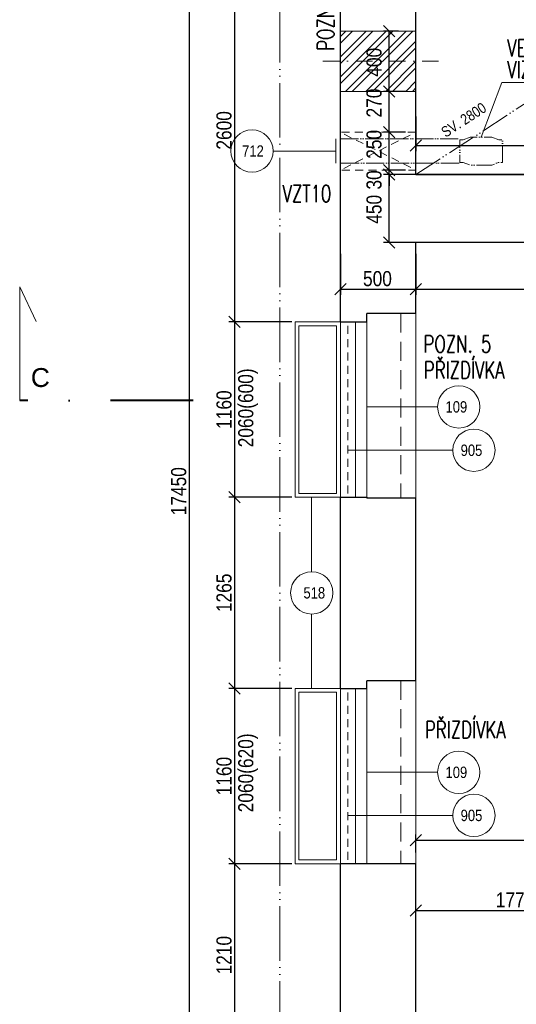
# Model space of a CAD drawing. Header units: millimetres. Extents: x -300958 to -108039, y 30118 to 292543.
# Tile 128 of 256: x -235255 to -231968, y 142700 to 149215. Entities that reach past the tile are written whole.
import ezdxf
from ezdxf.enums import TextEntityAlignment as Align

# ---------------------------------------------------------------- set-up
doc = ezdxf.new("R2010")
doc.units = ezdxf.units.MM
doc.header["$MEASUREMENT"] = 0
for name, pattern in [('ACAD_ISO05W100', [33, 24, -3, 0, -3, 0, -3]), ('DGN Style 2', [879.857395, 527.914437, -351.942958]), ('DGN Style 4', [1094.119168, 546.717885, -273.358943, 0.683397, -273.358943]), ('HIDDEN', [0.375, 0.25, -0.125])]:
    doc.linetypes.add(name, pattern=pattern)
doc.layers.get('0').update_dxf_attribs({"lineweight": 13})
doc.layers.get('Defpoints').update_dxf_attribs({"color": 3, "lineweight": 13})
for name, color, linetype, lineweight in [('dims', 7, 'Continuous', 9), ('legenda', 7, 'Continuous', 13), ('Materiály', 1, 'Continuous', 13), ('navrh', 1, 'Continuous', 9), ('popis', 7, 'Continuous', 9), ('PSV', 7, 'Continuous', 13), ('rez', 7, 'Continuous', 13), ('rost', 6, 'Continuous', 0), ('tenka', 7, 'Continuous', 13), ('walls', 7, 'Continuous', 13), ('zařizovací předměty', 7, 'Continuous', 9), ('ŠRAFA', 7, 'Continuous', 13)]:
    doc.layers.add(name, color=color, linetype=linetype, lineweight=lineweight)
doc.styles.add('GENERATED_STYLE_8', font='arial.ttf')
doc.styles.add('STYLE-0', font='ARIALN.TTF')
doc.styles.add('Style-Arial', font='arial.ttf')
doc.dimstyles.new('arch', dxfattribs={"dimscale": 50, "dimtxt": 2.5, "dimasz": 2.5, "dimexe": 1.25, "dimexo": 0.9, "dimtad": 1, "dimdec": 0, "dimtxsty": 'STYLE-0', "dimblk": 'ARCHTICK', "dimcen": 2.5, "dimadec": 0, "dimazin": 0, "dimtfac": 1, "dimtdec": 0, "dimtmove": 2, "dimatfit": 3, "dimldrblk": 'ARCHTICK', "dimfxl": 0, "dimarcsym": 0})

# ---------------------------------------------------------------- blocks, each defined once
blk = doc.blocks.new('_ArchTick')
at = {"color": 0, "linetype": 'ByBlock', "flags": 128}
blk.add_lwpolyline([(-0.5, -0.5), (0.5, 0.5)], dxfattribs=at)
blk = doc.blocks.new('*D180')
at = {"layer": 'Defpoints', "color": 0, "linetype": 'Continuous'}
for p in [(-226372.6, 143785.9), (-232632.6, 143630), (-226372.6, 143545.8)]:
    blk.add_point(p, dxfattribs=at)
at = {"layer": 'dims', "color": 0, "linetype": 'Continuous', "lineweight": -2}
for p, q in [((-232632.6, 143705), (-232632.6, 143823.4)), ((-226372.6, 143620.8), (-226372.6, 143823.4)), ((-232632.6, 143785.9), (-226372.6, 143785.9))]:
    blk.add_line(p, q, dxfattribs=at)
at = {"layer": 'dims', "color": 0, "linetype": 'Continuous', "lineweight": -2, "xscale": 75, "yscale": 75, "zscale": 75, "rotation": 180}
blk.add_blockref('_ArchTick', (-232632.6, 143785.9), dxfattribs=at)
at = {"layer": 'dims', "color": 0, "linetype": 'Continuous', "lineweight": -2, "xscale": 75, "yscale": 75, "zscale": 75}
blk.add_blockref('_ArchTick', (-226372.6, 143785.9), dxfattribs=at)
at = {"layer": 'dims', "color": 0, "linetype": 'Continuous', "insert": (-229502.6, 143855.7), "char_height": 100, "attachment_point": 5, "style": 'STYLE-0'}
blk.add_mtext('6260', dxfattribs=at)
blk = doc.blocks.new('*D191')
at = {"layer": 'Defpoints', "color": 0, "linetype": 'Continuous'}
for p in [(-232810.4, 148190), (-231586.7, 148190), (-231586.7, 147740)]:
    blk.add_point(p, dxfattribs=at)
at = {"layer": 'dims', "color": 0, "linetype": 'Continuous', "lineweight": -2}
for p, q in [((-231661.7, 148190), (-232847.9, 148190)), ((-232810.4, 147740), (-232810.4, 148190)), ((-231661.7, 147740), (-232847.9, 147740))]:
    blk.add_line(p, q, dxfattribs=at)
at = {"layer": 'dims', "color": 0, "linetype": 'Continuous', "lineweight": -2, "xscale": 75, "yscale": 75, "zscale": 75}
for p, rotation in [((-232810.4, 148190), 90), ((-232810.4, 147740), 270)]:
    blk.add_blockref('_ArchTick', p, dxfattribs=dict(at, rotation=rotation))
at = {"layer": 'dims', "color": 0, "linetype": 'Continuous', "insert": (-232909.3, 147960.2), "char_height": 100, "attachment_point": 5, "rotation": 90, "style": 'STYLE-0'}
blk.add_mtext('450', dxfattribs=at)
blk = doc.blocks.new('*D219')
at = {"layer": 'Defpoints', "color": 0, "linetype": 'Continuous'}
for p in [(-233378.7, 149750), (-233832.6, 147215), (-233378.7, 147215)]:
    blk.add_point(p, dxfattribs=at)
at = {"layer": 'dims', "color": 0, "linetype": 'Continuous', "lineweight": -2}
for p, q in [((-233453.7, 149750), (-233870.1, 149750)), ((-233832.6, 149750), (-233832.6, 147215)), ((-233453.7, 147215), (-233870.1, 147215))]:
    blk.add_line(p, q, dxfattribs=at)
at = {"layer": 'dims', "color": 0, "linetype": 'Continuous', "lineweight": -2, "xscale": 75, "yscale": 75, "zscale": 75}
for p, rotation in [((-233832.6, 149750), 90), ((-233832.6, 147215), 270)]:
    blk.add_blockref('_ArchTick', p, dxfattribs=dict(at, rotation=rotation))
at = {"layer": 'dims', "color": 0, "linetype": 'Continuous', "insert": (-233902.4, 148482.5), "char_height": 100, "attachment_point": 5, "rotation": 90, "style": 'STYLE-0'}
blk.add_mtext('2600', dxfattribs=at)
blk = doc.blocks.new('*D220')
at = {"layer": 'Defpoints', "color": 0, "linetype": 'Continuous'}
for p in [(-233378.7, 147215), (-233832.6, 146055), (-233378.7, 146055)]:
    blk.add_point(p, dxfattribs=at)
at = {"layer": 'dims', "color": 0, "linetype": 'Continuous', "lineweight": -2}
for p, q in [((-233453.7, 147215), (-233870.1, 147215)), ((-233832.6, 147215), (-233832.6, 146055)), ((-233453.7, 146055), (-233870.1, 146055))]:
    blk.add_line(p, q, dxfattribs=at)
at = {"layer": 'dims', "color": 0, "linetype": 'Continuous', "lineweight": -2, "xscale": 75, "yscale": 75, "zscale": 75}
for p, rotation in [((-233832.6, 147215), 90), ((-233832.6, 146055), 270)]:
    blk.add_blockref('_ArchTick', p, dxfattribs=dict(at, rotation=rotation))
at = {"layer": 'dims', "color": 0, "linetype": 'Continuous', "insert": (-233902.4, 146635), "char_height": 100, "attachment_point": 5, "rotation": 90, "style": 'STYLE-0'}
blk.add_mtext('1160', dxfattribs=at)
blk = doc.blocks.new('*D221')
at = {"layer": 'Defpoints', "color": 0, "linetype": 'Continuous'}
for p in [(-233378.7, 146055), (-233832.6, 144790), (-233378.7, 144790)]:
    blk.add_point(p, dxfattribs=at)
at = {"layer": 'dims', "color": 0, "linetype": 'Continuous', "lineweight": -2}
for p, q in [((-233453.7, 146055), (-233870.1, 146055)), ((-233832.6, 146055), (-233832.6, 144790)), ((-233453.7, 144790), (-233870.1, 144790))]:
    blk.add_line(p, q, dxfattribs=at)
at = {"layer": 'dims', "color": 0, "linetype": 'Continuous', "lineweight": -2, "xscale": 75, "yscale": 75, "zscale": 75}
for p, rotation in [((-233832.6, 146055), 90), ((-233832.6, 144790), 270)]:
    blk.add_blockref('_ArchTick', p, dxfattribs=dict(at, rotation=rotation))
at = {"layer": 'dims', "color": 0, "linetype": 'Continuous', "insert": (-233902.4, 145422.5), "char_height": 100, "attachment_point": 5, "rotation": 90, "style": 'STYLE-0'}
blk.add_mtext('1265', dxfattribs=at)
blk = doc.blocks.new('*D222')
at = {"layer": 'Defpoints', "color": 0, "linetype": 'Continuous'}
for p in [(-233378.7, 144790), (-233832.6, 143630), (-233378.7, 143630)]:
    blk.add_point(p, dxfattribs=at)
at = {"layer": 'dims', "color": 0, "linetype": 'Continuous', "lineweight": -2}
for p, q in [((-233453.7, 144790), (-233870.1, 144790)), ((-233832.6, 144790), (-233832.6, 143630)), ((-233453.7, 143630), (-233870.1, 143630))]:
    blk.add_line(p, q, dxfattribs=at)
at = {"layer": 'dims', "color": 0, "linetype": 'Continuous', "lineweight": -2, "xscale": 75, "yscale": 75, "zscale": 75}
for p, rotation in [((-233832.6, 144790), 90), ((-233832.6, 143630), 270)]:
    blk.add_blockref('_ArchTick', p, dxfattribs=dict(at, rotation=rotation))
at = {"layer": 'dims', "color": 0, "linetype": 'Continuous', "insert": (-233902.4, 144210), "char_height": 100, "attachment_point": 5, "rotation": 90, "style": 'STYLE-0'}
blk.add_mtext('1160', dxfattribs=at)
blk = doc.blocks.new('*D223')
at = {"layer": 'Defpoints', "color": 0, "linetype": 'Continuous'}
for p in [(-233378.7, 143630), (-233832.6, 142420), (-233378.7, 142420)]:
    blk.add_point(p, dxfattribs=at)
at = {"layer": 'dims', "color": 0, "linetype": 'Continuous', "lineweight": -2}
for p, q in [((-233453.7, 143630), (-233870.1, 143630)), ((-233832.6, 143630), (-233832.6, 142420)), ((-233453.7, 142420), (-233870.1, 142420))]:
    blk.add_line(p, q, dxfattribs=at)
at = {"layer": 'dims', "color": 0, "linetype": 'Continuous', "lineweight": -2, "xscale": 75, "yscale": 75, "zscale": 75}
for p, rotation in [((-233832.6, 143630), 90), ((-233832.6, 142420), 270)]:
    blk.add_blockref('_ArchTick', p, dxfattribs=dict(at, rotation=rotation))
at = {"layer": 'dims', "color": 0, "linetype": 'Continuous', "insert": (-233902.4, 143025), "char_height": 100, "attachment_point": 5, "rotation": 90, "style": 'STYLE-0'}
blk.add_mtext('1210', dxfattribs=at)
blk = doc.blocks.new('*D228')
at = {"layer": 'Defpoints', "color": 0, "linetype": 'Continuous'}
for p in [(-233378.7, 154820), (-234132.6, 137370), (-233378.7, 137370)]:
    blk.add_point(p, dxfattribs=at)
at = {"layer": 'dims', "color": 0, "linetype": 'Continuous', "lineweight": -2}
for p, q in [((-233453.7, 154820), (-234170.1, 154820)), ((-234132.6, 154820), (-234132.6, 137370)), ((-233453.7, 137370), (-234170.1, 137370))]:
    blk.add_line(p, q, dxfattribs=at)
at = {"layer": 'dims', "color": 0, "linetype": 'Continuous', "lineweight": -2, "xscale": 75, "yscale": 75, "zscale": 75}
for p, rotation in [((-234132.6, 154820), 90), ((-234132.6, 137370), 270)]:
    blk.add_blockref('_ArchTick', p, dxfattribs=dict(at, rotation=rotation))
at = {"layer": 'dims', "color": 0, "linetype": 'Continuous', "insert": (-234202.4, 146095), "char_height": 100, "attachment_point": 5, "rotation": 90, "style": 'STYLE-0'}
blk.add_mtext('17450', dxfattribs=at)
blk = doc.blocks.new('*D117')
at = {"layer": 'Defpoints', "color": 0, "linetype": 'Continuous'}
for p in [(-232810.4, 148220.3), (-232671.8, 148220.3), (-232626.8, 148190)]:
    blk.add_point(p, dxfattribs=at)
at = {"layer": 'dims', "color": 0, "linetype": 'Continuous', "lineweight": -2}
for p, q in [((-232810.4, 148220.3), (-232810.4, 148295.3)), ((-232746.8, 148220.3), (-232847.9, 148220.3)), ((-232810.4, 148190), (-232810.4, 148220.3)), ((-232701.8, 148190), (-232847.9, 148190)), ((-232810.4, 148190), (-232810.4, 148115))]:
    blk.add_line(p, q, dxfattribs=at)
at = {"layer": 'dims', "color": 0, "linetype": 'Continuous', "lineweight": -2, "xscale": 75, "yscale": 75, "zscale": 75}
for p, rotation in [((-232810.4, 148220.3), 270), ((-232810.4, 148190), 90)]:
    blk.add_blockref('_ArchTick', p, dxfattribs=dict(at, rotation=rotation))
at = {"layer": 'dims', "color": 0, "linetype": 'Continuous', "insert": (-232909.3, 148154.8), "char_height": 100, "attachment_point": 5, "rotation": 90, "style": 'STYLE-0'}
blk.add_mtext('30', dxfattribs=at)
blk = doc.blocks.new('*D78')
at = {"layer": 'Defpoints', "color": 0, "linetype": 'Continuous'}
for p in [(-230862.6, 143320.7), (-230862.6, 142754.9), (-232632.6, 142640)]:
    blk.add_point(p, dxfattribs=at)
at = {"layer": 'dims', "color": 0, "linetype": 'Continuous', "lineweight": -2}
for p, q in [((-232632.6, 142715), (-232632.6, 143358.2)), ((-230862.6, 142829.9), (-230862.6, 143358.2)), ((-232632.6, 143320.7), (-230862.6, 143320.7))]:
    blk.add_line(p, q, dxfattribs=at)
at = {"layer": 'dims', "color": 0, "linetype": 'Continuous', "lineweight": -2, "xscale": 75, "yscale": 75, "zscale": 75, "rotation": 180}
blk.add_blockref('_ArchTick', (-232632.6, 143320.7), dxfattribs=at)
at = {"layer": 'dims', "color": 0, "linetype": 'Continuous', "lineweight": -2, "xscale": 75, "yscale": 75, "zscale": 75}
blk.add_blockref('_ArchTick', (-230862.6, 143320.7), dxfattribs=at)
at = {"layer": 'dims', "color": 0, "linetype": 'Continuous', "insert": (-231976.2, 143390.6), "char_height": 100, "attachment_point": 5, "style": 'STYLE-0'}
blk.add_mtext('1770', dxfattribs=at)
blk = doc.blocks.new('*D515')
at = {"layer": 'Defpoints', "color": 0, "linetype": 'Continuous'}
for p in [(-232632.6, 148649), (-229642.6, 148382), (-229642.6, 148382)]:
    blk.add_point(p, dxfattribs=at)
at = {"layer": 'dims', "color": 0, "linetype": 'Continuous', "lineweight": -2}
for p, q in [((-232632.6, 148574), (-232632.6, 148344.5)), ((-229642.6, 148457), (-229642.6, 148419.5)), ((-232632.6, 148382), (-229642.6, 148382))]:
    blk.add_line(p, q, dxfattribs=at)
at = {"layer": 'dims', "color": 0, "linetype": 'Continuous', "lineweight": -2, "xscale": 75, "yscale": 75, "zscale": 75, "rotation": 180}
blk.add_blockref('_ArchTick', (-232632.6, 148382), dxfattribs=at)
at = {"layer": 'dims', "color": 0, "linetype": 'Continuous', "lineweight": -2, "xscale": 75, "yscale": 75, "zscale": 75}
blk.add_blockref('_ArchTick', (-229642.6, 148382), dxfattribs=at)
at = {"layer": 'dims', "color": 0, "linetype": 'Continuous', "insert": (-231441.9, 148487.3), "char_height": 100, "attachment_point": 5, "style": 'STYLE-0'}
blk.add_mtext('2990', dxfattribs=at)
blk = doc.blocks.new('*U48')
at = {"layer": 'rez', "linetype": 'DGN Style 4', "lineweight": 40}
blk.add_line((-376.1, 573.9), (-376.1, -573.9), dxfattribs=at)
at = {"layer": 'rez', "linetype": 'Continuous', "lineweight": 0, "flags": 128}
blk.add_lwpolyline([(-376.1, -573.9), (376.1, -573.9), (146.2, -463.7)], dxfattribs=at)
blk = doc.blocks.new('*D857')
at = {"layer": 'Defpoints', "color": 0, "linetype": 'Continuous'}
for p in [(-232632.6, 147740), (-230702.6, 147740), (-230702.6, 147431.2)]:
    blk.add_point(p, dxfattribs=at)
at = {"layer": 'dims', "color": 0, "linetype": 'Continuous', "lineweight": -2}
for p, q in [((-232632.6, 147665), (-232632.6, 147393.7)), ((-230702.6, 147665), (-230702.6, 147393.7)), ((-232632.6, 147431.2), (-230702.6, 147431.2))]:
    blk.add_line(p, q, dxfattribs=at)
at = {"layer": 'dims', "color": 0, "linetype": 'Continuous', "lineweight": -2, "xscale": 75, "yscale": 75, "zscale": 75, "rotation": 180}
blk.add_blockref('_ArchTick', (-232632.6, 147431.2), dxfattribs=at)
at = {"layer": 'dims', "color": 0, "linetype": 'Continuous', "lineweight": -2, "xscale": 75, "yscale": 75, "zscale": 75}
blk.add_blockref('_ArchTick', (-230702.6, 147431.2), dxfattribs=at)
at = {"layer": 'dims', "color": 0, "linetype": 'Continuous', "insert": (-231477.3, 147501), "char_height": 100, "attachment_point": 5, "style": 'STYLE-0'}
blk.add_mtext('1930', dxfattribs=at)
blk = doc.blocks.new('*D1685')
at = {"layer": 'Defpoints', "color": 0, "linetype": 'Continuous'}
for p in [(-232810.4, 148470.3), (-232671.8, 148470.3), (-232626.8, 148220.3)]:
    blk.add_point(p, dxfattribs=at)
at = {"layer": 'dims', "color": 0, "linetype": 'Continuous', "lineweight": -2}
for p, q in [((-232746.8, 148470.3), (-232847.9, 148470.3)), ((-232810.4, 148220.3), (-232810.4, 148470.3)), ((-232701.8, 148220.3), (-232847.9, 148220.3))]:
    blk.add_line(p, q, dxfattribs=at)
at = {"layer": 'dims', "color": 0, "linetype": 'Continuous', "lineweight": -2, "xscale": 75, "yscale": 75, "zscale": 75}
for p, rotation in [((-232810.4, 148470.3), 90), ((-232810.4, 148220.3), 270)]:
    blk.add_blockref('_ArchTick', p, dxfattribs=dict(at, rotation=rotation))
at = {"layer": 'dims', "color": 0, "linetype": 'Continuous', "insert": (-232909.3, 148390.2), "char_height": 100, "attachment_point": 5, "rotation": 90, "style": 'STYLE-0'}
blk.add_mtext('250', dxfattribs=at)
blk = doc.blocks.new('*D1686')
at = {"layer": 'Defpoints', "color": 0, "linetype": 'Continuous'}
for p in [(-232810.4, 148740), (-232671.8, 148740), (-232626.8, 148470.3)]:
    blk.add_point(p, dxfattribs=at)
at = {"layer": 'dims', "color": 0, "linetype": 'Continuous', "lineweight": -2}
for p, q in [((-232746.8, 148740), (-232847.9, 148740)), ((-232810.4, 148470.3), (-232810.4, 148740)), ((-232701.8, 148470.3), (-232847.9, 148470.3))]:
    blk.add_line(p, q, dxfattribs=at)
at = {"layer": 'dims', "color": 0, "linetype": 'Continuous', "lineweight": -2, "xscale": 75, "yscale": 75, "zscale": 75}
for p, rotation in [((-232810.4, 148740), 90), ((-232810.4, 148470.3), 270)]:
    blk.add_blockref('_ArchTick', p, dxfattribs=dict(at, rotation=rotation))
at = {"layer": 'dims', "color": 0, "linetype": 'Continuous', "insert": (-232909.3, 148663.7), "char_height": 100, "attachment_point": 5, "rotation": 90, "style": 'STYLE-0'}
blk.add_mtext('270', dxfattribs=at)
blk = doc.blocks.new('*D1687')
at = {"layer": 'Defpoints', "color": 0, "linetype": 'Continuous'}
for p in [(-232810.4, 149140), (-232671.8, 149140), (-232626.8, 148740)]:
    blk.add_point(p, dxfattribs=at)
at = {"layer": 'dims', "color": 0, "linetype": 'Continuous', "lineweight": -2}
for p, q in [((-232746.8, 149140), (-232847.9, 149140)), ((-232810.4, 148740), (-232810.4, 149140)), ((-232701.8, 148740), (-232847.9, 148740))]:
    blk.add_line(p, q, dxfattribs=at)
at = {"layer": 'dims', "color": 0, "linetype": 'Continuous', "lineweight": -2, "xscale": 75, "yscale": 75, "zscale": 75}
for p, rotation in [((-232810.4, 149140), 90), ((-232810.4, 148740), 270)]:
    blk.add_blockref('_ArchTick', p, dxfattribs=dict(at, rotation=rotation))
at = {"layer": 'dims', "color": 0, "linetype": 'Continuous', "insert": (-232909.3, 148933.4), "char_height": 100, "attachment_point": 5, "rotation": 90, "style": 'STYLE-0'}
blk.add_mtext('400', dxfattribs=at)
blk = doc.blocks.new('*D1688')
at = {"layer": 'Defpoints', "color": 0, "linetype": 'Continuous'}
for p in [(-233132.6, 147740), (-232632.6, 147740), (-232632.6, 147431.2)]:
    blk.add_point(p, dxfattribs=at)
at = {"layer": 'dims', "color": 0, "linetype": 'Continuous', "lineweight": -2}
for p, q in [((-233132.6, 147665), (-233132.6, 147393.7)), ((-232632.6, 147665), (-232632.6, 147393.7)), ((-233132.6, 147431.2), (-232632.6, 147431.2))]:
    blk.add_line(p, q, dxfattribs=at)
at = {"layer": 'dims', "color": 0, "linetype": 'Continuous', "lineweight": -2, "xscale": 75, "yscale": 75, "zscale": 75, "rotation": 180}
blk.add_blockref('_ArchTick', (-233132.6, 147431.2), dxfattribs=at)
at = {"layer": 'dims', "color": 0, "linetype": 'Continuous', "lineweight": -2, "xscale": 75, "yscale": 75, "zscale": 75}
blk.add_blockref('_ArchTick', (-232632.6, 147431.2), dxfattribs=at)
at = {"layer": 'dims', "color": 0, "linetype": 'Continuous', "insert": (-232887.1, 147501), "char_height": 100, "attachment_point": 5, "style": 'STYLE-0'}
blk.add_mtext('500', dxfattribs=at)

msp = doc.modelspace()

# ---------------------------------------------------------------- hatches: boundary and pattern name
at = {"layer": 'Materiály', "linetype": 'Continuous', "lineweight": 0}
h = msp.add_hatch(dxfattribs=at)
h.set_pattern_fill('ANSI32', color=256, scale=250, style=0)
h.paths.add_polyline_path([(-233132.6, 149140), (-232632.6, 149140), (-232632.6, 148740), (-233132.6, 148740)])
h.paths.add_polyline_path([(-232985.3, 148816.3), (-232985.3, 149050.5), (-232833.2, 149050.5), (-232833.2, 148816.3)], flags=24)

# ---------------------------------------------------------------- linework, layer by layer
at = {"layer": 'Materiály', "linetype": 'Continuous'}
for p, q in [((-232632.6, 147270), (-232632.6, 146050)), ((-233032.6, 146055), (-233032.6, 147215)), ((-232957.6, 146055), (-232957.6, 147215)), ((-232632.6, 144840), (-232632.6, 143630)), ((-233032.6, 143630), (-233032.6, 144790)), ((-232957.6, 143630), (-232957.6, 144790))]:
    msp.add_line(p, q, dxfattribs=at)
for points in [[(-233432.6, 146055), (-233432.6, 147215), (-233132.6, 147215), (-233132.6, 146055)], [(-233407.6, 146080), (-233407.6, 147190), (-233157.6, 147190), (-233157.6, 146080)], [(-233432.6, 143630), (-233432.6, 144790), (-233132.6, 144790), (-233132.6, 143630)], [(-233407.6, 143655), (-233407.6, 144765), (-233157.6, 144765), (-233157.6, 143655)]]:
    msp.add_lwpolyline(points, close=True, dxfattribs=at)
at = {"layer": 'navrh', "linetype": 'DGN Style 2', "lineweight": 0, "ltscale": 0.1}
for p, q in [((-233082.6, 146080), (-233082.6, 147190)), ((-233082.6, 143655), (-233082.6, 144765))]:
    msp.add_line(p, q, dxfattribs=at)
at = {"layer": 'PSV', "linetype": 'Continuous', "lineweight": 0}
for p, q in [((-233162.6, 148265.8), (-233162.6, 148425.8)), ((-233162.6, 148345.8), (-233577.2, 148345.8)), ((-232488.8, 146653.2), (-232957.6, 146653.2)), ((-232388.8, 146366.1), (-233082.6, 146366.1)), ((-233323.3, 145562.6), (-233323.3, 146055)), ((-233323.3, 145282.4), (-233323.3, 144790)), ((-232488.8, 144235), (-232957.6, 144235)), ((-232388.8, 143949.9), (-233082.6, 143949.9))]:
    msp.add_line(p, q, dxfattribs=at)
for centre in [(-233717.3, 148345.8), (-232348.7, 146653.2), (-232248.7, 146366.1), (-233321.6, 145422.5), (-232348.7, 144235), (-232248.7, 143949.9)]:
    msp.add_circle(centre, 140.1, dxfattribs=at)
at = {"layer": 'rost', "linetype": 'ACAD_ISO05W100', "lineweight": 0, "ltscale": 8}
msp.add_line((-232632.6, 148190), (-227882.6, 151280), dxfattribs=at)
at = {"layer": 'tenka', "linetype": 'DGN Style 4', "ltscale": 0.2}
for p, q in [((-232632.6, 149140), (-233132.6, 149140)), ((-232482.6, 148940), (-233282.6, 148940)), ((-232632.6, 148740), (-233132.6, 148740))]:
    msp.add_line(p, q, dxfattribs=at)
at = {"layer": 'tenka', "linetype": 'HIDDEN', "ltscale": 500}
for p, q in [((-232732.6, 147270), (-232732.6, 146050)), ((-232732.6, 144840), (-232732.6, 143630))]:
    msp.add_line(p, q, dxfattribs=at)
at = {"layer": 'tenka', "linetype": 'Continuous'}
for p, q in [((-233132.6, 147215), (-233132.6, 146055)), ((-233132.6, 144790), (-233132.6, 143630))]:
    msp.add_line(p, q, dxfattribs=at)
at = {"layer": 'tenka', "linetype": 'ACAD_ISO05W100', "ltscale": 15, "flags": 128}
msp.add_lwpolyline([(-216682.6, 155220), (-233532.6, 155220), (-233532.6, 136970), (-225482.6, 136970), (-225482.6, 138140), (-216782.6, 138140)], dxfattribs=at)
at = {"layer": 'tenka', "linetype": 'DGN Style 2', "ltscale": 0.1, "flags": 128}
msp.add_lwpolyline([(-232632.6, 148470.3), (-233132.6, 148470.3), (-232632.6, 148220.3), (-233132.6, 148220.3), (-232632.6, 148470.3)], dxfattribs=at)
at = {"layer": 'walls', "linetype": 'Continuous', "lineweight": 30}
for p, q in [((-232632.6, 148190), (-232632.6, 149730)), ((-232632.6, 148190), (-231822.6, 148190)), ((-231822.6, 147740), (-232632.6, 147740)), ((-232632.6, 147270), (-232632.6, 147740)), ((-232632.6, 147270), (-232957.6, 147270)), ((-232957.6, 147215), (-232957.6, 147270)), ((-233132.6, 147215), (-232957.6, 147215)), ((-233132.6, 146055), (-232957.6, 146055)), ((-232957.6, 146055), (-232957.6, 146050)), ((-232632.6, 146050), (-232957.6, 146050)), ((-232632.6, 144840), (-232957.6, 144840)), ((-232957.6, 144790), (-232957.6, 144840)), ((-233132.6, 144790), (-232957.6, 144790)), ((-232632.6, 143630), (-233132.6, 143630))]:
    msp.add_line(p, q, dxfattribs=at)
at = {"layer": 'walls', "linetype": 'Continuous', "lineweight": 30, "flags": 128}
for points in [[(-233132.6, 147215), (-233132.6, 149750)], [(-233132.6, 144790), (-233132.6, 146055)], [(-232632.6, 144840), (-232632.6, 146050)], [(-232632.6, 144860), (-232632.6, 145940)], [(-233132.6, 142420), (-233132.6, 143630)], [(-232632.6, 142640), (-232632.6, 143630)]]:
    msp.add_lwpolyline(points, dxfattribs=at)
at = {"layer": 'zařizovací předměty', "linetype": 'ACAD_ISO05W100', "lineweight": 0, "ltscale": 5}
for p, q in [((-233132.6, 148425.8), (-232343.6, 148425.8)), ((-232347.1, 148265.8), (-233132.6, 148265.8))]:
    msp.add_line(p, q, dxfattribs=at)
at = {"layer": 'zařizovací předměty', "linetype": 'Continuous', "flags": 128}
msp.add_lwpolyline([(-232201, 148438.2), (-232062.7, 148800), (-231155, 148800)], dxfattribs=at)
at = {"layer": 'zařizovací předměty', "linetype": 'ACAD_ISO05W100', "lineweight": 0, "ltscale": 5, "flags": 128}
msp.add_lwpolyline([(-232342.6, 148420.4), (-232318.6, 148420.4), (-232272.6, 148438.2), (-232129.4, 148438.2), (-232083.4, 148421), (-232059.4, 148421), (-232059.4, 148270.9), (-232083.4, 148270.9), (-232129.4, 148253.1), (-232272.6, 148253.1), (-232318.6, 148270.3), (-232342.6, 148270.3), (-232342.6, 148420.4)], dxfattribs=at)
at = {"layer": 'ŠRAFA', "linetype": 'Continuous', "lineweight": 0, "flags": 128}
msp.add_lwpolyline([(-233132.6, 149140), (-232632.6, 149140), (-232632.6, 148740), (-233132.6, 148740)], close=True, dxfattribs=at)

# ---------------------------------------------------------------- block references
at = {"layer": 'rez', "linetype": 'DGN Style 4', "lineweight": 40, "xscale": -1, "rotation": 270}
msp.add_blockref('*U48', (-234681.5, 147071.1), dxfattribs=at)

# ---------------------------------------------------------------- texts
at = {"layer": 'dims', "linetype": 'Continuous', "style": 'STYLE-0'}
for s, p in [('2060(600)', (-233758.9, 146646.6)), ('2060(620)', (-233758.9, 144231.4))]:
    msp.add_text(s, height=100, rotation=90, dxfattribs=at).set_placement(p, align=Align.MIDDLE_CENTER)
at = {"layer": 'legenda', "linetype": 'Continuous', "lineweight": 0, "char_height": 112, "attachment_point": 4, "line_spacing_factor": 0.765173, "style": 'Style-Arial'}
for s, insert, rotation in [('\\Fromans.shx;\\H1.000000x;\\W0.714290;POZN. 8.', (-233229.9, 149009.3), 90.00116), ('{\\Fromans|c0;\\W0.71429;POZN. 5}', (-232581.9, 147068.8), 0.00116)]:
    msp.add_mtext(s, dxfattribs=dict(at, insert=insert, rotation=rotation))
at = {"layer": 'popis', "linetype": 'Continuous', "char_height": 112, "attachment_point": 4, "rotation": 0.00116, "line_spacing_factor": 0.765173, "style": 'Style-Arial'}
for s, insert in [('{\\Fromans|c238;\\W0.71429;VZT10}', (-233515, 148064)), ('{\\Fromans|c238;\\W0.71429;PŘIZDÍVKA}', (-232579.9, 146896.5)), ('{\\Fromans|c238;\\W0.71429;PŘIZDÍVKA}', (-232572.7, 144517))]:
    msp.add_mtext(s, dxfattribs=dict(at, insert=insert))
at = {"layer": 'PSV', "linetype": 'Continuous', "lineweight": 0, "style": 'STYLE-0'}
for s, p in [('712', (-233711, 148345.8)), ('109', (-232364.6, 146653.2)), ('905', (-232264.6, 146366.1)), ('518', (-233305.2, 145422.5)), ('109', (-232364.6, 144235)), ('905', (-232264.6, 143949.9))]:
    msp.add_text(s, height=75, dxfattribs=at).set_placement(p, align=Align.MIDDLE_CENTER)
at = {"layer": 'rez', "linetype": 'Continuous', "lineweight": 0, "insert": (-235181.6, 146783), "char_height": 125, "width": 321.722, "attachment_point": 7, "style": 'GENERATED_STYLE_8'}
msp.add_mtext('C', dxfattribs=at)
at = {"layer": 'rost', "linetype": 'Continuous', "lineweight": 0, "insert": (-232473.5, 148491.7), "char_height": 70, "width": 639.887, "attachment_point": 1, "rotation": 33.073, "style": 'STYLE-0'}
msp.add_mtext('SV. 2800', dxfattribs=at)
at = {"layer": 'zařizovací předměty', "linetype": 'Continuous', "insert": (-232027.6, 148955.7), "char_height": 112, "attachment_point": 4, "rotation": 0.00116, "line_spacing_factor": 0.765173, "style": 'Style-Arial'}
msp.add_mtext('{\\Fromans|c238;\\W0.71429;VENTILÁTOR\\PVIZ ČÁST VZT}', dxfattribs=at)

# ---------------------------------------------------------------- dimensions: what is measured, and where the dimension line sits
at = {"layer": 'dims', "linetype": 'Continuous'}
for base, p1, p2, picture, middle in [((-234132.6, 137370), (-233378.7, 154820), (-233378.7, 137370), '*D228', (-234202.4, 146095)), ((-233832.6, 146055), (-233378.7, 147215), (-233378.7, 146055), '*D220', (-233902.4, 146635)), ((-233832.6, 144790), (-233378.7, 146055), (-233378.7, 144790), '*D221', (-233902.4, 145422.5)), ((-233832.6, 143630), (-233378.7, 144790), (-233378.7, 143630), '*D222', (-233902.4, 144210)), ((-233832.6, 142420), (-233378.7, 143630), (-233378.7, 142420), '*D223', (-233902.4, 143025))]:
    dim = msp.add_linear_dim(base=base, p1=p1, p2=p2, angle=270, dimstyle='arch', override={"dimtxt": 2, "dimasz": 1.5, "dimexe": 0.75, "dimexo": 1.5, "dimgap": 0.375, "dimcen": 0.05}, dxfattribs=at)
    dim.commit()
    dim.dimension.update_dxf_attribs({"geometry": picture, "text_midpoint": middle})
dim = msp.add_linear_dim(base=(-233832.6, 147215), p1=(-233378.7, 149750), p2=(-233378.7, 147215), angle=270, text='2600', dimstyle='arch', override={"dimtxt": 2, "dimasz": 1.5, "dimexe": 0.75, "dimexo": 1.5, "dimgap": 0.375, "dimcen": 0.05}, dxfattribs=at)
dim.commit()
dim.dimension.update_dxf_attribs({"geometry": '*D219', "text_midpoint": (-233902.4, 148482.5)})
for base, p1, p2, picture, middle in [((-232810.4, 149140), (-232626.8, 148740), (-232671.8, 149140), '*D1687', (-232909.3, 148933.4)), ((-232810.4, 148740), (-232626.8, 148470.3), (-232671.8, 148740), '*D1686', (-232909.3, 148663.7)), ((-232810.4, 148470.3), (-232626.8, 148220.3), (-232671.8, 148470.3), '*D1685', (-232909.3, 148390.2)), ((-232810.4, 148220.3), (-232626.8, 148190), (-232671.8, 148220.3), '*D117', (-232909.3, 148154.8)), ((-232810.4, 148190), (-231586.7, 147740), (-231586.7, 148190), '*D191', (-232909.3, 147960.2))]:
    dim = msp.add_linear_dim(base=base, p1=p1, p2=p2, angle=90, dimstyle='arch', override={"dimtxt": 2, "dimasz": 1.5, "dimexe": 0.75, "dimexo": 1.5, "dimgap": 0.375, "dimcen": 0.05}, dxfattribs=at)
    dim.commit()
    dim.dimension.update_dxf_attribs({"geometry": picture, "text_midpoint": middle, "dimtype": 160})
for base, p1, p2, picture, middle in [((-229642.6, 148382), (-232632.6, 148649), (-229642.6, 148382), '*D515', (-231441.9, 148487.3)), ((-232632.6, 147431.2), (-233132.6, 147740), (-232632.6, 147740), '*D1688', (-232887.1, 147501)), ((-230702.6, 147431.2), (-232632.6, 147740), (-230702.6, 147740), '*D857', (-231477.3, 147501)), ((-230862.6, 143320.7), (-232632.6, 142640), (-230862.6, 142754.9), '*D78', (-231976.2, 143390.6))]:
    dim = msp.add_linear_dim(base=base, p1=p1, p2=p2, dimstyle='arch', override={"dimtxt": 2, "dimasz": 1.5, "dimexe": 0.75, "dimexo": 1.5, "dimgap": 0.375, "dimcen": 0.05}, dxfattribs=at)
    dim.commit()
    dim.dimension.update_dxf_attribs({"geometry": picture, "text_midpoint": middle, "dimtype": 160})
dim = msp.add_linear_dim(base=(-226372.6, 143785.9), p1=(-232632.6, 143630), p2=(-226372.6, 143545.8), dimstyle='arch', override={"dimtxt": 2, "dimasz": 1.5, "dimexe": 0.75, "dimexo": 1.5, "dimgap": 0.375, "dimcen": 0.05}, dxfattribs=at)
dim.commit()
dim.dimension.update_dxf_attribs({"geometry": '*D180', "text_midpoint": (-229502.6, 143855.7)})

doc.saveas('drawing.dxf')
